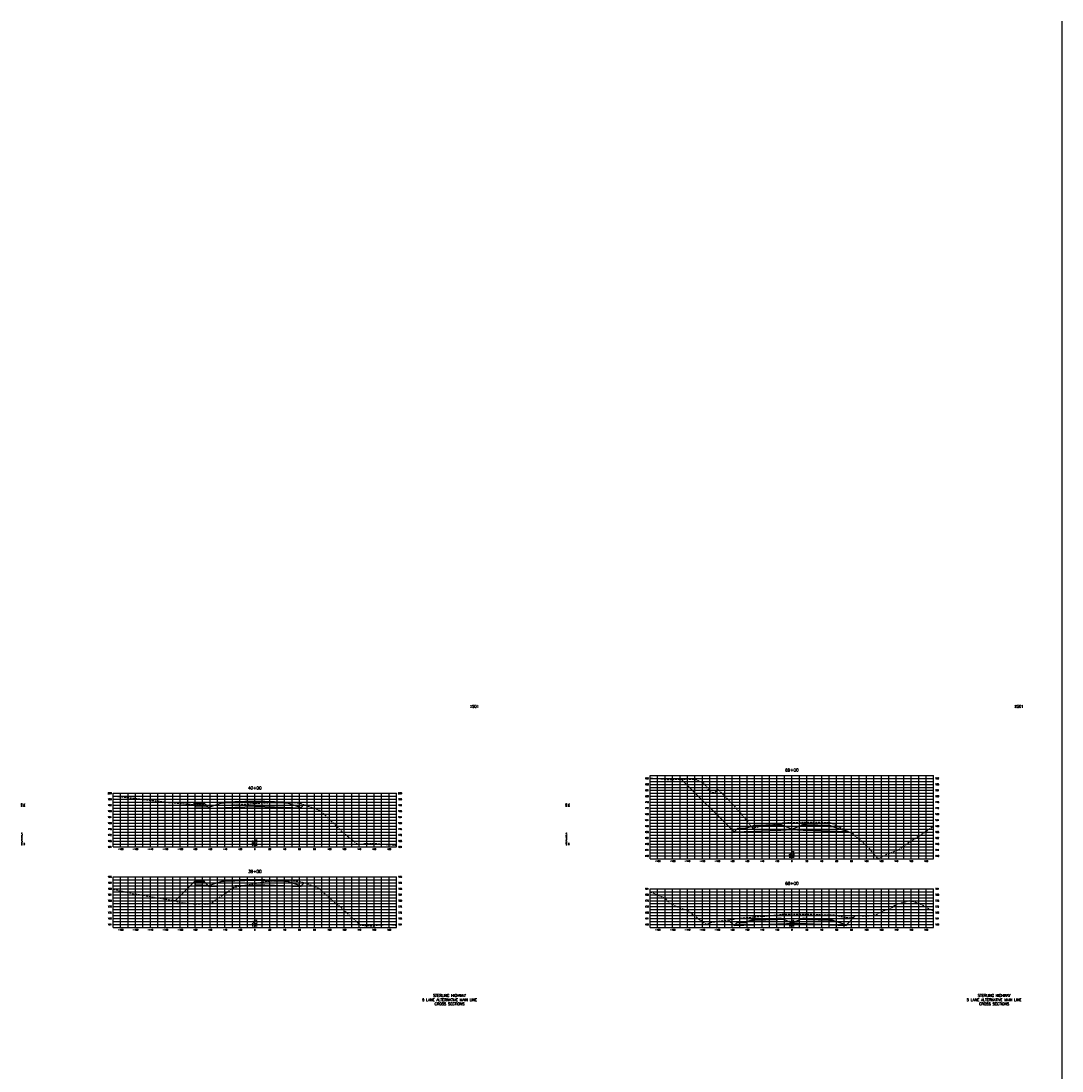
# Model space of a CAD drawing. Extents: x 37 to 10140, y -1968 to 9206.
# Tile 70 of 105: x 37 to 1432, y 7728 to 9136. Entities that reach past the tile are written whole.
import ezdxf
from ezdxf.enums import TextEntityAlignment as Align

# ---------------------------------------------------------------- set-up
doc = ezdxf.new("R2010")
doc.units = 0
doc.header["$LTSCALE"] = 20
doc.header["$MEASUREMENT"] = 0
doc.linetypes.add('HIDDEN_050%', pattern=[0.1875, 0.125, -0.0625])
doc.layers.get('0').update_dxf_attribs({"color": 101})
for name, color, linetype in [('S-AT-TXT175', 6, 'Continuous'), ('S-AT-TXT80', 1, 'Continuous'), ('XDATUM', 3, 'Continuous'), ('XEG', 1, 'HIDDEN_050%'), ('XFG', 2, 'Continuous'), ('XGRID', 251, 'Continuous'), ('XGRIDT', 2, 'Continuous'), ('XREF-BORDER', 7, 'Continuous')]:
    doc.layers.add(name, color=color, linetype=linetype)
doc.styles.add('L100', font='simplex.shx', dxfattribs={"height": 2})
doc.styles.add('L175', font='ROMANSM.shx', dxfattribs={"height": 3.5})
doc.styles.add('L80', font='ROMANSM.shx', dxfattribs={"height": 1.6})

# ---------------------------------------------------------------- blocks, each defined once
blk = doc.blocks.new('03025_00_att1')
at = {"layer": 'S-AT-TXT175', "style": 'L175'}
for tag, p in [('NUM', (32.402, 20.822)), ('LINE1', (30.64, 1.444)), ('LINE2', (30.64, 1.161)), ('LINE3', (30.64, 0.877))]:
    blk.add_attdef(tag, text='', height=0.175, dxfattribs=at).set_placement(p, align=Align.CENTER)
at = {"layer": 'S-AT-TXT80', "style": 'L80'}
for tag, p in [('DESIGNED', (2.094, 14.201)), ('CHECKED', (2.265, 14.201)), ('DRAFTED', (2.436, 14.201)), ('PSCALE', (2.265, 11.605)), ('PCTB', (2.094, 11.605)), ('PVIEW', (2.436, 11.605))]:
    blk.add_attdef(tag, p, '', height=0.08, rotation=90, dxfattribs=at)

msp = doc.modelspace()

# ---------------------------------------------------------------- linework, layer by layer
msp.add_line((1432.1, 7231), (1432.1, 9135.7))
at = {"layer": 'XDATUM', "flags": 128}
for points in [[(921.6, 8119), (992.4, 8048.2), (1019, 8049.3), (1051, 8050.5), (1055, 8050.7), (1070, 8051.3), (1085, 8050.7), (1089, 8050.5), (1121, 8049.3), (1143, 8048.4), (1143, 8049.3), (1143.5, 8049.8)], [(267.7, 8085.2), (270, 8087.5), (270, 8082.5), (287.2, 8081.8), (288, 8081), (288, 8080.1), (310, 8081), (350, 8082.3), (390, 8081), (412, 8080.1), (412, 8081), (415.9, 8084.9)], [(243.7, 7956.2), (270, 7982.5), (270, 7977.5), (287.2, 7976.8), (288, 7976), (288, 7975.1), (310, 7976), (350, 7977.3), (390, 7976), (412, 7975.1), (412, 7976), (416.1, 7980.1)], [(984.7, 7930.3), (992.4, 7922.6), (1019, 7923.7), (1051, 7924.9), (1055, 7925.1), (1070, 7925.7), (1085, 7925.1), (1089, 7924.9), (1121, 7923.7), (1143, 7922.8), (1143, 7923.7), (1155.2, 7935.9)]]:
    msp.add_lwpolyline(points, dxfattribs=at)
at = {"layer": 'XEG', "flags": 128}
for points in [[(880, 8120.4), (883.2, 8120.3), (900.1, 8118.9), (904.8, 8118.3), (915.7, 8118.9), (927, 8119), (940.8, 8118.6), (952.1, 8113.6), (958.8, 8103.6), (960.1, 8102.4), (961.8, 8101.8), (966.5, 8101.1), (970, 8104.6), (971, 8105.7), (984.4, 8092), (985.4, 8090.9), (985.7, 8090.4), (1001.1, 8073.7), (1004.2, 8069.7), (1017.4, 8053.3), (1023, 8054.7), (1034, 8056.9), (1037.2, 8057.2), (1040.1, 8057.4), (1048.1, 8058.7), (1053.8, 8059.6), (1057.6, 8060.2), (1060.4, 8060.6), (1064.9, 8060.7), (1067.7, 8060.8), (1070, 8060.9), (1075.5, 8061), (1080.1, 8061.1), (1086.5, 8061.2), (1090.1, 8061.3), (1097.5, 8061.4), (1101.5, 8061.5), (1109.4, 8061.2), (1113.5, 8061), (1118.3, 8060.8), (1120.7, 8060.6), (1122.2, 8060.2), (1125.6, 8059.2), (1127.9, 8057.6), (1128.7, 8057.1), (1138.2, 8052.3), (1151.5, 8045.9), (1156.4, 8041.7), (1165.5, 8034.2), (1168.6, 8031.1), (1175.2, 8023.9), (1178.7, 8020.1), (1184.9, 8012.3), (1199.2, 8019.1), (1213.4, 8024.5), (1221.2, 8030.4), (1234, 8038.9), (1245.7, 8046.2), (1251.4, 8050.2), (1252.3, 8050.8), (1259.2, 8055.4), (1260, 8055.5)], [(160, 8096.5), (181.8, 8094.2), (211.5, 8090.6), (214.2, 8090.2), (234.3, 8087.9), (237.5, 8087.6), (237.8, 8087.5), (244.8, 8086.9), (262.1, 8085.5), (263.2, 8085.4), (264.2, 8085.3), (293.3, 8084), (294.3, 8083.9), (294.4, 8083.9), (316.5, 8084.2), (317.8, 8084.3), (318.5, 8084.3), (329.6, 8085.1), (343, 8085.9), (346.6, 8086.2), (350, 8086.4), (358.4, 8087), (360.9, 8087.2), (366.2, 8087.4), (367.6, 8087.4), (374.4, 8087.7), (379.1, 8087.9), (387.4, 8088.2), (392.1, 8088), (399.4, 8087.7), (402.4, 8087.5), (407.1, 8087.2), (408.8, 8086.9), (411.6, 8086.5), (421.4, 8082.9), (437.1, 8077.3), (449.8, 8065.2), (456.6, 8058.8), (466.5, 8049.2), (486.4, 8032.5), (491.6, 8031.8), (495.6, 8031.9), (497.3, 8032.5), (511, 8032.7), (530.7, 8031.2), (540, 8030.3)], [(160, 7971.2), (164.5, 7970.5), (170.8, 7969.1), (180, 7966.8), (215, 7960.7), (216.8, 7960), (227.8, 7958.5), (243.7, 7956.2), (248.4, 7953.8), (267.9, 7951.9), (278, 7952), (289.5, 7951.6), (298.5, 7957.6), (311.7, 7966.7), (317.5, 7970.8), (322.7, 7974.3), (331.3, 7975.6), (350, 7979.1), (350.5, 7979.2), (358.5, 7980.8), (362.1, 7981.4), (365.6, 7982), (367, 7982.3), (369.3, 7982.3), (374.4, 7982.6), (378.2, 7982.7), (387, 7983.1), (390.7, 7983), (399.3, 7982.8), (401.8, 7982.6), (407.1, 7982.2), (408.4, 7982.1), (411.6, 7981.7), (419.3, 7979), (435.7, 7972.7), (455.9, 7954.6), (459.7, 7951.6), (465.3, 7947.2), (480.5, 7933), (490, 7924.8), (491.2, 7923.9), (491.8, 7923.3), (502.3, 7922.5), (503.1, 7922.3), (508.2, 7922.4), (526.8, 7924.2), (540, 7923.2)], [(880, 7968.2), (898.6, 7959.9), (900.2, 7959.1), (904.9, 7953.5), (913, 7949.2), (921.5, 7945.8), (929.6, 7943.4), (942.4, 7933.5), (947.6, 7929.7), (955, 7924.4), (958.7, 7925.5), (962.1, 7927.1), (973.6, 7928.8), (995.9, 7931.9), (998.1, 7932.2), (999.2, 7932.3), (1015.1, 7933.8), (1022.7, 7934.5), (1038.8, 7935.8), (1044.8, 7936.3), (1051.7, 7936.7), (1054.9, 7937.3), (1058.6, 7938.1), (1062.4, 7938.1), (1066, 7938.1), (1070, 7938), (1072.2, 7938), (1078.5, 7938), (1083.3, 7938), (1087.5, 7937.9), (1094, 7937.9), (1099.9, 7937.8), (1105.3, 7937.5), (1118.2, 7937), (1119.5, 7937), (1120.6, 7937), (1125.4, 7937.1), (1126.5, 7936.9), (1130.4, 7936.3), (1133, 7935.5), (1138.6, 7934.2), (1139, 7934.1), (1140, 7934), (1149, 7932.9), (1149.8, 7932.6), (1152.2, 7933.7), (1154.5, 7935.4), (1155.1, 7935.9), (1159.9, 7936.1), (1164.9, 7935.8), (1172.7, 7935.8), (1181.3, 7936.6), (1192.6, 7942.5), (1201.7, 7945), (1210.8, 7951.7), (1221.6, 7954.4), (1226.9, 7956.1), (1231, 7955.4), (1240.9, 7952.4), (1256.6, 7943.8), (1260, 7942.6)]]:
    msp.add_lwpolyline(points, dxfattribs=at)
at = {"layer": 'XFG', "flags": 128}
for points in [[(992.4, 8048.2), (992.4, 8048.2), (921.6, 8119)], [(270, 8087.5), (270, 8087.5), (267.7, 8085.2)], [(270, 8087.5), (270, 8086.5), (283, 8086), (282, 8087), (281, 8087), (281, 8086.7), (271, 8087.1), (271, 8087.4), (270, 8087.5)], [(270, 8086.5), (270, 8082.5), (287.2, 8081.8), (283, 8086), (270, 8086.5)], [(271, 8087.4), (271, 8087.1), (281, 8086.7), (281, 8087), (271, 8087.4)], [(350, 8088.3), (310, 8087), (305.4, 8086.8), (288, 8081), (288, 8080.1), (310, 8081), (350, 8082.3)], [(350, 8088.6), (310, 8087.3), (310, 8088.3), (305.4, 8086.8), (310, 8087), (350, 8088.3)], [(350, 8089.6), (310, 8088.3), (310, 8088), (350, 8089.3)], [(350, 8089.3), (310, 8088), (310, 8087.3), (350, 8088.6)], [(350, 8089.6), (390, 8088.3), (390, 8088), (350, 8089.3)], [(350, 8089.3), (390, 8088), (390, 8087.3), (350, 8088.6)], [(350, 8088.6), (390, 8087.3), (390, 8088.3), (394.6, 8086.8), (390, 8087), (350, 8088.3)], [(350, 8088.3), (390, 8087), (394.6, 8086.8), (412, 8081), (412, 8080.1), (390, 8081), (350, 8082.3)], [(412, 8081), (412, 8081), (415.9, 8084.9)], [(288, 8081), (287.2, 8081.8)], [(1070, 8052), (1058, 8056.8), (1055, 8056.7), (1051, 8056.5), (1019, 8055.3), (1014.4, 8055.1), (1009, 8053.3), (1009, 8052.3), (996, 8051.7), (992.4, 8048.2), (1019, 8049.3), (1051, 8050.5), (1055, 8050.7), (1070, 8051.3), (1070, 8052)], [(1055, 8057), (1051, 8056.9), (1019, 8055.6), (1019, 8056.6), (1014.4, 8055.1), (1019, 8055.3), (1051, 8056.5), (1055, 8056.7), (1058, 8056.8), (1055, 8058), (1055, 8057)], [(1055, 8058), (1051, 8057.9), (1019, 8056.6), (1019, 8056.3), (1051, 8057.5), (1055, 8057.7), (1055, 8058)], [(1055, 8057.7), (1051, 8057.5), (1019, 8056.3), (1019, 8055.6), (1051, 8056.9), (1055, 8057), (1055, 8057.7)], [(1070, 8052), (1082, 8056.8), (1085, 8056.7), (1089, 8056.5), (1121, 8055.3), (1125.6, 8055.1), (1143, 8049.3), (1143, 8048.4), (1121, 8049.3), (1089, 8050.5), (1085, 8050.7), (1070, 8051.3)], [(1085, 8058), (1082, 8056.8), (1085, 8056.7), (1089, 8056.5), (1121, 8055.3), (1125.6, 8055.1), (1121, 8056.6), (1121, 8055.6), (1089, 8056.9), (1085, 8057), (1085, 8058)], [(1085, 8058), (1085, 8057.7), (1089, 8057.5), (1121, 8056.3), (1121, 8056.6), (1089, 8057.9), (1085, 8058)], [(1085, 8057.7), (1085, 8057), (1089, 8056.9), (1121, 8055.6), (1121, 8056.3), (1089, 8057.5), (1085, 8057.7)], [(1009, 8053.3), (1008, 8053.2), (1008, 8052.9), (998, 8052.5), (998, 8052.8), (997, 8052.8), (996, 8051.7), (1009, 8052.3), (1009, 8053.3)], [(1008, 8053.2), (998, 8052.8), (998, 8052.5), (1008, 8052.9), (1008, 8053.2)], [(1143, 8049.3), (1143, 8049.3), (1143.5, 8049.8)], [(350, 7984.6), (310, 7983.3), (310, 7983), (350, 7984.3)], [(350, 7984.3), (310, 7983), (310, 7982.3), (350, 7983.6)], [(350, 7984.6), (390, 7983.3), (390, 7983), (350, 7984.3)], [(350, 7984.3), (390, 7983), (390, 7982.3), (350, 7983.6)], [(270, 7982.5), (270, 7982.5), (243.7, 7956.2)], [(270, 7982.5), (270, 7981.5), (283, 7981), (282, 7982), (281, 7982), (281, 7981.7), (271, 7982.1), (271, 7982.4), (270, 7982.5)], [(270, 7981.5), (270, 7977.5), (287.2, 7976.8), (283, 7981), (270, 7981.5)], [(271, 7982.4), (271, 7982.1), (281, 7981.7), (281, 7982), (271, 7982.4)], [(288, 7976), (287.2, 7976.8)], [(350, 7983.3), (310, 7982), (305.4, 7981.8), (288, 7976), (288, 7975.1), (310, 7976), (350, 7977.3)], [(350, 7983.6), (310, 7982.3), (310, 7983.3), (305.4, 7981.8), (310, 7982), (350, 7983.3)], [(350, 7983.6), (390, 7982.3), (390, 7983.3), (394.6, 7981.8), (390, 7982), (350, 7983.3)], [(350, 7983.3), (390, 7982), (394.6, 7981.8), (412, 7976), (412, 7975.1), (390, 7976), (350, 7977.3)], [(412, 7976), (412, 7976), (416.1, 7980.1)], [(992.4, 7922.6), (992.4, 7922.6), (984.7, 7930.3)], [(1070, 7926.4), (1058, 7931.2), (1055, 7931.1), (1051, 7930.9), (1019, 7929.7), (1014.4, 7929.5), (1009, 7927.7), (1009, 7926.7), (996, 7926.1), (992.4, 7922.6), (1019, 7923.7), (1051, 7924.9), (1055, 7925.1), (1070, 7925.7), (1070, 7926.4)], [(1055, 7931.4), (1051, 7931.3), (1019, 7930), (1019, 7931), (1014.4, 7929.5), (1019, 7929.7), (1051, 7930.9), (1055, 7931.1), (1058, 7931.2), (1055, 7932.4), (1055, 7931.4)], [(1055, 7932.4), (1051, 7932.3), (1019, 7931), (1019, 7930.7), (1051, 7931.9), (1055, 7932.1), (1055, 7932.4)], [(1055, 7932.1), (1051, 7931.9), (1019, 7930.7), (1019, 7930), (1051, 7931.3), (1055, 7931.4), (1055, 7932.1)], [(1070, 7926.4), (1082, 7931.2), (1085, 7931.1), (1089, 7930.9), (1121, 7929.7), (1125.6, 7929.5), (1143, 7923.7), (1143, 7922.8), (1121, 7923.7), (1089, 7924.9), (1085, 7925.1), (1070, 7925.7)], [(1085, 7932.4), (1082, 7931.2), (1085, 7931.1), (1089, 7930.9), (1121, 7929.7), (1125.6, 7929.5), (1121, 7931), (1121, 7930), (1089, 7931.3), (1085, 7931.4), (1085, 7932.4)], [(1085, 7932.4), (1085, 7932.1), (1089, 7931.9), (1121, 7930.7), (1121, 7931), (1089, 7932.3), (1085, 7932.4)], [(1085, 7932.1), (1085, 7931.4), (1089, 7931.3), (1121, 7930), (1121, 7930.7), (1089, 7931.9), (1085, 7932.1)], [(1143, 7923.7), (1143, 7923.7), (1155.2, 7935.9)], [(1009, 7927.7), (1008, 7927.6), (1008, 7927.3), (998, 7926.9), (998, 7927.2), (997, 7927.2), (996, 7926.1), (1009, 7926.7), (1009, 7927.7)], [(1008, 7927.6), (998, 7927.2), (998, 7926.9), (1008, 7927.3), (1008, 7927.6)]]:
    msp.add_lwpolyline(points, dxfattribs=at)
at = {"layer": 'XGRID'}
for p, q in [((880, 8012), (880, 8124)), ((880, 8124), (1260, 8124)), ((880, 8120), (1260, 8120)), ((880, 8116), (1260, 8116)), ((880, 8112), (1260, 8112)), ((890, 8012), (890, 8124)), ((900, 8012), (900, 8124)), ((910, 8012), (910, 8124)), ((920, 8012), (920, 8124)), ((930, 8012), (930, 8124)), ((940, 8012), (940, 8124)), ((950, 8012), (950, 8124)), ((960, 8012), (960, 8124)), ((970, 8012), (970, 8124)), ((980, 8012), (980, 8124)), ((990, 8012), (990, 8124)), ((1000, 8012), (1000, 8124)), ((1010, 8012), (1010, 8124)), ((1020, 8012), (1020, 8124)), ((1030, 8012), (1030, 8124)), ((1040, 8012), (1040, 8124)), ((1050, 8012), (1050, 8124)), ((1060, 8012), (1060, 8124)), ((1070, 8012), (1070, 8124)), ((1080, 8012), (1080, 8124)), ((1090, 8012), (1090, 8124)), ((1100, 8012), (1100, 8124)), ((1110, 8012), (1110, 8124)), ((1120, 8012), (1120, 8124)), ((1130, 8012), (1130, 8124)), ((1140, 8012), (1140, 8124)), ((1150, 8012), (1150, 8124)), ((1160, 8012), (1160, 8124)), ((1170, 8012), (1170, 8124)), ((1180, 8012), (1180, 8124)), ((1190, 8012), (1190, 8124)), ((1200, 8012), (1200, 8124)), ((1210, 8012), (1210, 8124)), ((1220, 8012), (1220, 8124)), ((1230, 8012), (1230, 8124)), ((1240, 8012), (1240, 8124)), ((1250, 8012), (1250, 8124)), ((1260, 8012), (1260, 8124)), ((160, 8028), (160, 8100)), ((160, 8100), (540, 8100)), ((170, 8028), (170, 8100)), ((180, 8028), (180, 8100)), ((190, 8028), (190, 8100)), ((200, 8028), (200, 8100)), ((210, 8028), (210, 8100)), ((220, 8028), (220, 8100)), ((230, 8028), (230, 8100)), ((240, 8028), (240, 8100)), ((250, 8028), (250, 8100)), ((260, 8028), (260, 8100)), ((270, 8028), (270, 8100)), ((280, 8028), (280, 8100)), ((290, 8028), (290, 8100)), ((300, 8028), (300, 8100)), ((310, 8028), (310, 8100)), ((320, 8028), (320, 8100)), ((330, 8028), (330, 8100)), ((340, 8028), (340, 8100)), ((350, 8028), (350, 8100)), ((360, 8028), (360, 8100)), ((370, 8028), (370, 8100)), ((380, 8028), (380, 8100)), ((390, 8028), (390, 8100)), ((400, 8028), (400, 8100)), ((410, 8028), (410, 8100)), ((420, 8028), (420, 8100)), ((430, 8028), (430, 8100)), ((440, 8028), (440, 8100)), ((450, 8028), (450, 8100)), ((460, 8028), (460, 8100)), ((470, 8028), (470, 8100)), ((480, 8028), (480, 8100)), ((490, 8028), (490, 8100)), ((500, 8028), (500, 8100)), ((510, 8028), (510, 8100)), ((520, 8028), (520, 8100)), ((530, 8028), (530, 8100)), ((540, 8028), (540, 8100)), ((880, 8108), (1260, 8108)), ((880, 8104), (1260, 8104)), ((880, 8100), (1260, 8100)), ((160, 8096), (540, 8096)), ((160, 8092), (540, 8092)), ((160, 8088), (540, 8088)), ((160, 8084), (540, 8084)), ((880, 8096), (1260, 8096)), ((880, 8092), (1260, 8092)), ((880, 8088), (1260, 8088)), ((880, 8084), (1260, 8084)), ((160, 8080), (540, 8080)), ((160, 8076), (540, 8076)), ((160, 8072), (540, 8072)), ((880, 8080), (1260, 8080)), ((880, 8076), (1260, 8076)), ((880, 8072), (1260, 8072)), ((160, 8068), (540, 8068)), ((160, 8064), (540, 8064)), ((160, 8060), (540, 8060)), ((160, 8056), (540, 8056)), ((880, 8068), (1260, 8068)), ((880, 8064), (1260, 8064)), ((880, 8060), (1260, 8060)), ((880, 8056), (1260, 8056)), ((160, 8052), (540, 8052)), ((160, 8048), (540, 8048)), ((160, 8044), (540, 8044)), ((880, 8052), (1260, 8052)), ((880, 8048), (1260, 8048)), ((880, 8044), (1260, 8044)), ((160, 8040), (540, 8040)), ((160, 8036), (540, 8036)), ((160, 8032), (540, 8032)), ((160, 8028), (540, 8028)), ((880, 8040), (1260, 8040)), ((880, 8036), (1260, 8036)), ((880, 8032), (1260, 8032)), ((880, 8028), (1260, 8028)), ((880, 8024), (1260, 8024)), ((880, 8020), (1260, 8020)), ((880, 8016), (1260, 8016)), ((880, 8012), (1260, 8012)), ((160, 7920), (160, 7988)), ((160, 7988), (540, 7988)), ((170, 7920), (170, 7988)), ((180, 7920), (180, 7988)), ((190, 7920), (190, 7988)), ((200, 7920), (200, 7988)), ((210, 7920), (210, 7988)), ((220, 7920), (220, 7988)), ((230, 7920), (230, 7988)), ((240, 7920), (240, 7988)), ((250, 7920), (250, 7988)), ((260, 7920), (260, 7988)), ((270, 7920), (270, 7988)), ((280, 7920), (280, 7988)), ((290, 7920), (290, 7988)), ((300, 7920), (300, 7988)), ((310, 7920), (310, 7988)), ((320, 7920), (320, 7988)), ((330, 7920), (330, 7988)), ((340, 7920), (340, 7988)), ((350, 7920), (350, 7988)), ((360, 7920), (360, 7988)), ((370, 7920), (370, 7988)), ((380, 7920), (380, 7988)), ((390, 7920), (390, 7988)), ((400, 7920), (400, 7988)), ((410, 7920), (410, 7988)), ((420, 7920), (420, 7988)), ((430, 7920), (430, 7988)), ((440, 7920), (440, 7988)), ((450, 7920), (450, 7988)), ((460, 7920), (460, 7988)), ((470, 7920), (470, 7988)), ((480, 7920), (480, 7988)), ((490, 7920), (490, 7988)), ((500, 7920), (500, 7988)), ((510, 7920), (510, 7988)), ((520, 7920), (520, 7988)), ((530, 7920), (530, 7988)), ((540, 7920), (540, 7988)), ((160, 7984), (540, 7984)), ((160, 7980), (540, 7980)), ((160, 7976), (540, 7976)), ((160, 7972), (540, 7972)), ((880, 7920), (880, 7972)), ((880, 7972), (1260, 7972)), ((890, 7920), (890, 7972)), ((900, 7920), (900, 7972)), ((910, 7920), (910, 7972)), ((920, 7920), (920, 7972)), ((930, 7920), (930, 7972)), ((940, 7920), (940, 7972)), ((950, 7920), (950, 7972)), ((960, 7920), (960, 7972)), ((970, 7920), (970, 7972)), ((980, 7920), (980, 7972)), ((990, 7920), (990, 7972)), ((1000, 7920), (1000, 7972)), ((1010, 7920), (1010, 7972)), ((1020, 7920), (1020, 7972)), ((1030, 7920), (1030, 7972)), ((1040, 7920), (1040, 7972)), ((1050, 7920), (1050, 7972)), ((1060, 7920), (1060, 7972)), ((1070, 7920), (1070, 7972)), ((1080, 7920), (1080, 7972)), ((1090, 7920), (1090, 7972)), ((1100, 7920), (1100, 7972)), ((1110, 7920), (1110, 7972)), ((1120, 7920), (1120, 7972)), ((1130, 7920), (1130, 7972)), ((1140, 7920), (1140, 7972)), ((1150, 7920), (1150, 7972)), ((1160, 7920), (1160, 7972)), ((1170, 7920), (1170, 7972)), ((1180, 7920), (1180, 7972)), ((1190, 7920), (1190, 7972)), ((1200, 7920), (1200, 7972)), ((1210, 7920), (1210, 7972)), ((1220, 7920), (1220, 7972)), ((1230, 7920), (1230, 7972)), ((1240, 7920), (1240, 7972)), ((1250, 7920), (1250, 7972)), ((1260, 7920), (1260, 7972)), ((160, 7968), (540, 7968)), ((160, 7964), (540, 7964)), ((160, 7960), (540, 7960)), ((160, 7956), (540, 7956)), ((880, 7968), (1260, 7968)), ((880, 7964), (1260, 7964)), ((880, 7960), (1260, 7960)), ((880, 7956), (1260, 7956)), ((160, 7952), (540, 7952)), ((160, 7948), (540, 7948)), ((160, 7944), (540, 7944)), ((880, 7952), (1260, 7952)), ((880, 7948), (1260, 7948)), ((880, 7944), (1260, 7944)), ((160, 7940), (540, 7940)), ((160, 7936), (540, 7936)), ((160, 7932), (540, 7932)), ((160, 7928), (540, 7928)), ((880, 7940), (1260, 7940)), ((880, 7936), (1260, 7936)), ((880, 7932), (1260, 7932)), ((880, 7928), (1260, 7928)), ((160, 7924), (540, 7924)), ((160, 7920), (540, 7920)), ((880, 7924), (1260, 7924)), ((880, 7920), (1260, 7920))]:
    msp.add_line(p, q, dxfattribs=at)

# ---------------------------------------------------------------- block references
at = {"layer": 'XREF-BORDER'}
ref = msp.add_blockref('03025_00_att1', (-3.6, 7798.2), dxfattribs=dict(at, xscale=20, yscale=20, zscale=20))
ref.add_attrib('LINE1', 'STERLING HIGHWAY', dxfattribs={"layer": 'S-AT-TXT175', "height": 3.5, "style": 'L175'}).set_placement((611.1, 7827.1), align=Align.CENTER)
ref.add_attrib('LINE2', '5 LANE ALTERNATIVE MAIN LINE', dxfattribs={"layer": 'S-AT-TXT175', "height": 3.5, "style": 'L175'}).set_placement((611.1, 7821.4), align=Align.CENTER)
ref.add_attrib('LINE3', 'CROSS SECTIONS', dxfattribs={"layer": 'S-AT-TXT175', "height": 3.5, "style": 'L175'}).set_placement((611.1, 7815.8), align=Align.CENTER)
ref.add_attrib('NUM', 'XS01', dxfattribs={"layer": 'S-AT-TXT175', "height": 3.5, "style": 'L175'}).set_placement((644.5, 8214.7), align=Align.CENTER)
ref.add_attrib('DESIGNED', 'CAB', (38.3, 8082.2), dxfattribs={"layer": 'S-AT-TXT80', "height": 1.6, "rotation": 90, "style": 'L80'})
ref.add_attrib('CHECKED', 'DRL', (41.7, 8082.2), dxfattribs={"layer": 'S-AT-TXT80', "height": 1.6, "rotation": 90, "style": 'L80'})
ref.add_attrib('PCTB', 'adot_hs,adot_fs', (38.3, 8030.3), dxfattribs={"layer": 'S-AT-TXT80', "height": 1.6, "rotation": 90, "style": 'L80'})
ref.add_attrib('PSCALE', '1:1', (41.7, 8030.3), dxfattribs={"layer": 'S-AT-TXT80', "height": 1.6, "rotation": 90, "style": 'L80'})
ref = msp.add_blockref('03025_00_att1', (726.4, 7798.2), dxfattribs=dict(at, xscale=20, yscale=20, zscale=20))
ref.add_attrib('LINE1', 'STERLING HIGHWAY', dxfattribs={"layer": 'S-AT-TXT175', "height": 3.5, "style": 'L175'}).set_placement((1341.1, 7827.1), align=Align.CENTER)
ref.add_attrib('LINE2', '5 LANE ALTERNATIVE MAIN LINE', dxfattribs={"layer": 'S-AT-TXT175', "height": 3.5, "style": 'L175'}).set_placement((1341.1, 7821.4), align=Align.CENTER)
ref.add_attrib('LINE3', 'CROSS SECTIONS', dxfattribs={"layer": 'S-AT-TXT175', "height": 3.5, "style": 'L175'}).set_placement((1341.1, 7815.8), align=Align.CENTER)
ref.add_attrib('NUM', 'XS01', dxfattribs={"layer": 'S-AT-TXT175', "height": 3.5, "style": 'L175'}).set_placement((1374.5, 8214.7), align=Align.CENTER)
ref.add_attrib('DESIGNED', 'CAB', (768.3, 8082.2), dxfattribs={"layer": 'S-AT-TXT80', "height": 1.6, "rotation": 90, "style": 'L80'})
ref.add_attrib('CHECKED', 'DRL', (771.7, 8082.2), dxfattribs={"layer": 'S-AT-TXT80', "height": 1.6, "rotation": 90, "style": 'L80'})
ref.add_attrib('PCTB', 'adot_hs,adot_fs', (768.3, 8030.3), dxfattribs={"layer": 'S-AT-TXT80', "height": 1.6, "rotation": 90, "style": 'L80'})
ref.add_attrib('PSCALE', '1:1', (771.7, 8030.3), dxfattribs={"layer": 'S-AT-TXT80', "height": 1.6, "rotation": 90, "style": 'L80'})

# ---------------------------------------------------------------- texts
at = {"layer": 'XGRIDT', "style": 'L100'}
for s, p in [('69+00', (1070, 8128)), ('40+00', (350, 8104)), ('39+00', (350, 7992)), ('68+00', (1070, 7976))]:
    msp.add_text(s, height=4, dxfattribs=at).set_placement(p, align=Align.BOTTOM_CENTER)
for s, p in [('192', (878, 8120)), ('188', (878, 8112)), ('200', (158, 8100)), ('184', (878, 8104)), ('180', (878, 8096)), ('196', (158, 8092)), ('192', (158, 8084)), ('176', (878, 8088)), ('188', (158, 8076)), ('184', (158, 8068)), ('172', (878, 8080)), ('168', (878, 8072)), ('180', (158, 8060)), ('164', (878, 8064)), ('160', (878, 8056)), ('176', (158, 8052)), ('172', (158, 8044)), ('156', (878, 8048)), ('152', (878, 8040)), ('168', (158, 8036)), ('164', (158, 8028)), ('148', (878, 8032)), ('144', (878, 8024)), ('140', (878, 8016)), ('196', (158, 7988)), ('192', (158, 7980)), ('188', (158, 7972)), ('184', (878, 7972)), ('184', (158, 7964)), ('180', (158, 7956)), ('180', (878, 7964)), ('176', (878, 7956)), ('176', (158, 7948)), ('172', (878, 7948)), ('172', (158, 7940)), ('168', (158, 7932)), ('168', (878, 7940)), ('164', (878, 7932)), ('164', (158, 7924)), ('160', (878, 7924))]:
    msp.add_text(s, height=2, dxfattribs=at).set_placement(p, align=Align.MIDDLE_RIGHT)
for s, p in [('192', (1262, 8120)), ('188', (1262, 8112)), ('200', (542, 8100)), ('184', (1262, 8104)), ('180', (1262, 8096)), ('196', (542, 8092)), ('192', (542, 8084)), ('176', (1262, 8088)), ('188', (542, 8076)), ('184', (542, 8068)), ('172', (1262, 8080)), ('168', (1262, 8072)), ('180', (542, 8060)), ('164', (1262, 8064)), ('160', (1262, 8056)), ('176', (542, 8052)), ('172', (542, 8044)), ('156', (1262, 8048)), ('152', (1262, 8040)), ('168', (542, 8036)), ('164', (542, 8028)), ('148', (1262, 8032)), ('144', (1262, 8024)), ('140', (1262, 8016)), ('196', (542, 7988)), ('192', (542, 7980)), ('188', (542, 7972)), ('184', (1262, 7972)), ('184', (542, 7964)), ('180', (542, 7956)), ('180', (1262, 7964)), ('176', (1262, 7956)), ('176', (542, 7948)), ('172', (1262, 7948)), ('172', (542, 7940)), ('168', (542, 7932)), ('168', (1262, 7940)), ('164', (1262, 7932)), ('164', (542, 7924)), ('160', (1262, 7924))]:
    msp.add_text(s, height=2, dxfattribs=at).set_placement(p, align=Align.MIDDLE_LEFT)
for s, p in [('193.2', (349, 8029)), ('162.4', (1069, 8013)), ('191.5', (349, 7921)), ('167.0', (1069, 7921))]:
    msp.add_text(s, height=2, rotation=90, dxfattribs=at).set_placement(p, align=Align.BOTTOM_LEFT)
for s, p in [('194.81', (351, 8029)), ('160.94', (1071, 8013)), ('194.31', (351, 7921)), ('164.14', (1071, 7921))]:
    msp.add_text(s, height=2, rotation=90, dxfattribs=at).set_placement(p, align=Align.TOP_LEFT)
for s, p in [('-180', (170, 8026)), ('-160', (190, 8026)), ('-140', (210, 8026)), ('-120', (230, 8026)), ('-100', (250, 8026)), ('-80', (270, 8026)), ('-60', (290, 8026)), ('-40', (310, 8026)), ('-20', (330, 8026)), ('0', (350, 8026)), ('20', (370, 8026)), ('40', (390, 8026)), ('60', (410, 8026)), ('80', (430, 8026)), ('100', (450, 8026)), ('120', (470, 8026)), ('140', (490, 8026)), ('160', (510, 8026)), ('180', (530, 8026)), ('-180', (890, 8010)), ('-160', (910, 8010)), ('-140', (930, 8010)), ('-120', (950, 8010)), ('-100', (970, 8010)), ('-80', (990, 8010)), ('-60', (1010, 8010)), ('-40', (1030, 8010)), ('-20', (1050, 8010)), ('0', (1070, 8010)), ('20', (1090, 8010)), ('40', (1110, 8010)), ('60', (1130, 8010)), ('80', (1150, 8010)), ('100', (1170, 8010)), ('120', (1190, 8010)), ('140', (1210, 8010)), ('160', (1230, 8010)), ('180', (1250, 8010)), ('-180', (170, 7918)), ('-160', (190, 7918)), ('-140', (210, 7918)), ('-120', (230, 7918)), ('-100', (250, 7918)), ('-80', (270, 7918)), ('-60', (290, 7918)), ('-40', (310, 7918)), ('-20', (330, 7918)), ('0', (350, 7918)), ('20', (370, 7918)), ('40', (390, 7918)), ('60', (410, 7918)), ('80', (430, 7918)), ('100', (450, 7918)), ('120', (470, 7918)), ('140', (490, 7918)), ('160', (510, 7918)), ('180', (530, 7918)), ('-180', (890, 7918)), ('-160', (910, 7918)), ('-140', (930, 7918)), ('-120', (950, 7918)), ('-100', (970, 7918)), ('-80', (990, 7918)), ('-60', (1010, 7918)), ('-40', (1030, 7918)), ('-20', (1050, 7918)), ('0', (1070, 7918)), ('20', (1090, 7918)), ('40', (1110, 7918)), ('60', (1130, 7918)), ('80', (1150, 7918)), ('100', (1170, 7918)), ('120', (1190, 7918)), ('140', (1210, 7918)), ('160', (1230, 7918)), ('180', (1250, 7918))]:
    msp.add_text(s, height=2, dxfattribs=at).set_placement(p, align=Align.TOP_CENTER)

doc.saveas('drawing.dxf')
